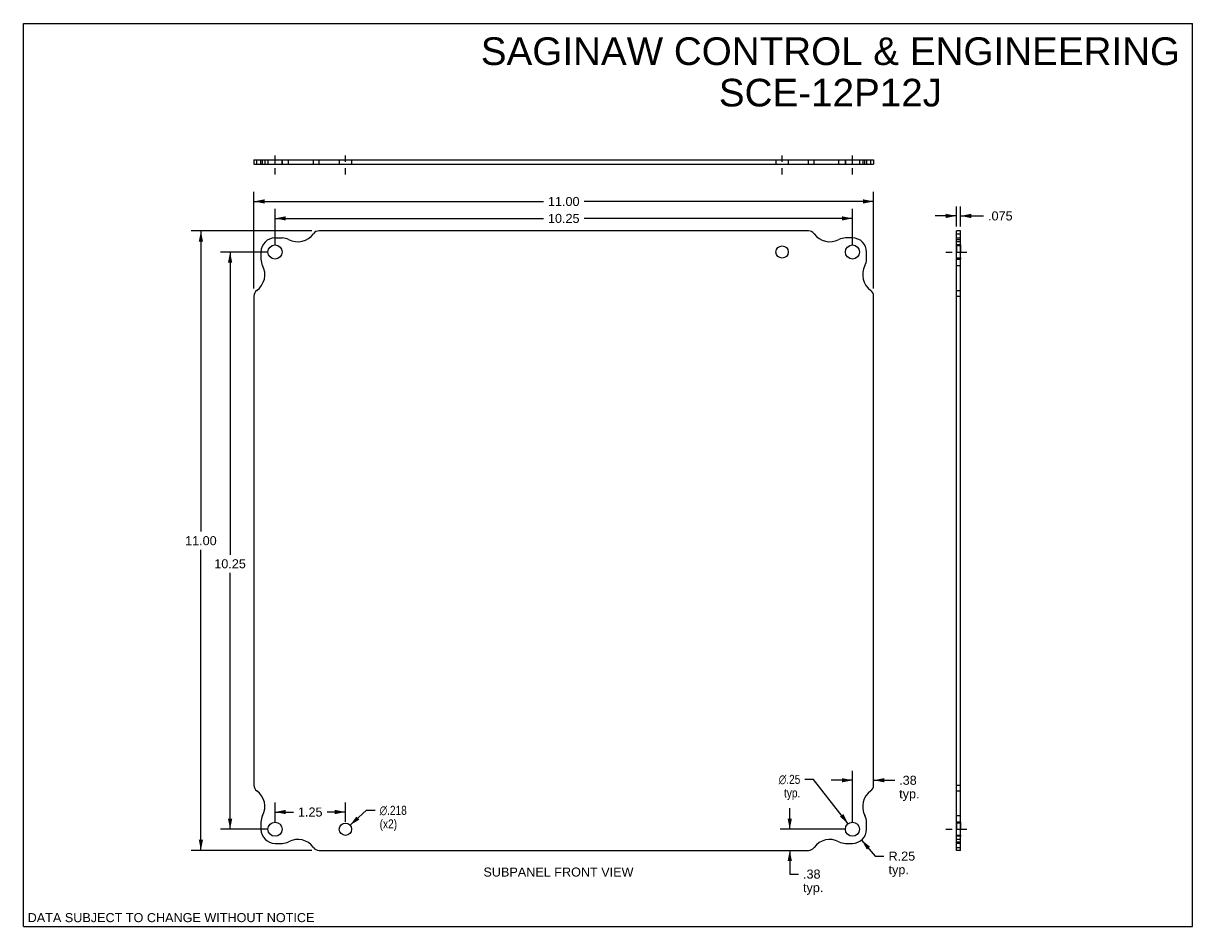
# Model space of a CAD drawing. Header units: inches. Extents: x 0 to 20.8, y 0 to 16.
import ezdxf

# ---------------------------------------------------------------- set-up
doc = ezdxf.new("R2010")
doc.units = ezdxf.units.IN
doc.header["$LTSCALE"] = 1.141509
doc.header["$MEASUREMENT"] = 0
doc.linetypes.add('DASHED', pattern=[0.2, 0.1, -0.1])
doc.linetypes.add('HIDDEN', pattern=[0.2, 0.1, -0.1])
doc.layers.get('0').update_dxf_attribs({"linetype": 'CONTINUOUS'})
for name, color, linetype in [('02___PRT_ALL_AXES', 7, 'CONTINUOUS'), ('DEFAULT_2', 8, 'HIDDEN'), ('DIMENSIONS', 7, 'CONTINUOUS')]:
    doc.layers.add(name, color=color, linetype=linetype)
doc.styles.get("Standard").update_dxf_attribs({"font": 'arial.ttf'})
doc.styles.add('TEXTSTYLE_1', font='gdt', dxfattribs={"width": 0.8})
doc.dimstyles.new('DIMSTYLE_1', dxfattribs={"dimtxt": 0.160377, "dimasz": 0.188679, "dimexe": 0.09, "dimexo": 0.07, "dimgap": 0.0425, "dimtad": 0, "dimtih": 1, "dimtoh": 1, "dimzin": 4, "dimdsep": 46, "dimtxsty": 'Standard', "dimblk": '_FILLED', "dimblk1": '_FILLED', "dimblk2": '_FILLED', "dimcen": 0.09, "dimazin": 1, "dimtfac": 1, "dimtofl": 0, "dimtmove": 0, "dimatfit": 3, "dimldrblk": '_FILLED', "dimfxl": 0, "dimtolj": 1, "dimtzin": 4, "dimarcsym": 0})
doc.dimstyles.new('DIMSTYLE_2', dxfattribs={"dimtxt": 0.160377, "dimasz": 0.188679, "dimexe": 0.09, "dimexo": 0.07, "dimgap": 0.09, "dimtad": 0, "dimtih": 1, "dimtoh": 1, "dimdec": 3, "dimzin": 4, "dimdsep": 46, "dimtxsty": 'Standard', "dimblk": '_FILLED', "dimblk1": '_FILLED', "dimblk2": '_FILLED', "dimcen": 0.09, "dimadec": 3, "dimazin": 1, "dimtfac": 1, "dimtofl": 0, "dimtmove": 0, "dimatfit": 1, "dimldrblk": '_FILLED', "dimfxl": 0, "dimtolj": 1, "dimtzin": 4, "dimarcsym": 0})
doc.dimstyles.new('DIMSTYLE_3', dxfattribs={"dimtxt": 0.160377, "dimasz": 0.188679, "dimexe": 0.09, "dimexo": 0.07, "dimgap": 0.09, "dimtad": 0, "dimtih": 1, "dimtoh": 1, "dimzin": 4, "dimdsep": 46, "dimtxsty": 'Standard', "dimblk": '_FILLED', "dimblk1": '_FILLED', "dimblk2": '_FILLED', "dimcen": 0.09, "dimazin": 1, "dimtfac": 1, "dimtofl": 0, "dimtmove": 0, "dimatfit": 1, "dimldrblk": '_FILLED', "dimfxl": 0, "dimtolj": 1, "dimtzin": 4, "dimarcsym": 0})
doc.dimstyles.new('DIMSTYLE_4', dxfattribs={"dimtxt": 0.160377, "dimasz": 0.188679, "dimexe": 0.09, "dimexo": 0.07, "dimgap": 0.09, "dimtad": 0, "dimtih": 1, "dimtoh": 1, "dimzin": 4, "dimdsep": 46, "dimtxsty": 'Standard', "dimblk": '_FILLED', "dimblk1": '_FILLED', "dimblk2": '_FILLED', "dimcen": 0.09, "dimazin": 1, "dimtfac": 1, "dimtofl": 0, "dimtmove": 0, "dimatfit": 3, "dimldrblk": '_FILLED', "dimfxl": 0, "dimtolj": 1, "dimtzin": 4, "dimarcsym": 0})
doc.dimstyles.new('DIMSTYLE_5', dxfattribs={"dimtxt": 0.160377, "dimasz": 0.188679, "dimexe": 0.09, "dimexo": 0.07, "dimgap": 0.0425, "dimtad": 0, "dimtih": 1, "dimtoh": 1, "dimdec": 3, "dimzin": 4, "dimdsep": 46, "dimtxsty": 'Standard', "dimblk": '_FILLED', "dimblk1": '_FILLED', "dimblk2": '_FILLED', "dimcen": 0.09, "dimadec": 3, "dimazin": 1, "dimtfac": 1, "dimtofl": 0, "dimtmove": 0, "dimatfit": 3, "dimldrblk": '_FILLED', "dimfxl": 0, "dimtolj": 1, "dimtzin": 4, "dimarcsym": 0})

# ---------------------------------------------------------------- blocks, each defined once
blk = doc.blocks.new('_FILLED')
at = {"color": 0, "linetype": 'ByBlock'}
blk.add_solid([(0, 0), (-1, 0.2), (-1, -0.2)], dxfattribs=at)
blk = doc.blocks.new('*D1')
at = {"layer": 'DIMENSIONS', "color": 2, "linetype": 'Continuous'}
for p, q in [((4.092, 11.328), (4.092, 13.046)), ((4.092, 12.876), (9.232, 12.876)), ((15.092, 12.876), (9.952, 12.876)), ((15.092, 11.328), (15.092, 13.046))]:
    blk.add_line(p, q, dxfattribs=at)
at = {"layer": 'DIMENSIONS', "color": 2, "linetype": 'Continuous', "xscale": 0.1886792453, "yscale": 0.1886792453, "zscale": 0.1886792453, "rotation": 180}
blk.add_blockref('_FILLED', (4.092, 12.876), dxfattribs=at)
at = {"layer": 'DIMENSIONS', "color": 2, "linetype": 'Continuous', "xscale": 0.1886792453, "yscale": 0.1886792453, "zscale": 0.1886792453}
blk.add_blockref('_FILLED', (15.092, 12.876), dxfattribs=at)
at = {"layer": 'DIMENSIONS', "color": 2, "linetype": 'Continuous', "insert": (9.592, 12.956), "char_height": 0.1604, "width": 0.56043, "attachment_point": 2, "line_spacing_factor": 0.9}
blk.add_mtext('11.00', dxfattribs=at)
blk = doc.blocks.new('*D2')
at = {"layer": 'DIMENSIONS', "color": 2, "linetype": 'Continuous'}
for p, q in [((4.467, 12.11), (4.467, 12.744)), ((14.717, 12.11), (14.717, 12.744)), ((4.467, 12.575), (9.232, 12.575)), ((14.717, 12.575), (9.952, 12.575))]:
    blk.add_line(p, q, dxfattribs=at)
at = {"layer": 'DIMENSIONS', "color": 2, "linetype": 'Continuous', "xscale": 0.1886792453, "yscale": 0.1886792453, "zscale": 0.1886792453, "rotation": 180}
blk.add_blockref('_FILLED', (4.467, 12.575), dxfattribs=at)
at = {"layer": 'DIMENSIONS', "color": 2, "linetype": 'Continuous', "xscale": 0.1886792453, "yscale": 0.1886792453, "zscale": 0.1886792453}
blk.add_blockref('_FILLED', (14.717, 12.575), dxfattribs=at)
at = {"layer": 'DIMENSIONS', "color": 2, "linetype": 'Continuous', "insert": (9.592, 12.655), "char_height": 0.1604, "width": 0.56043, "attachment_point": 2, "line_spacing_factor": 0.9}
blk.add_mtext('10.25', dxfattribs=at)
blk = doc.blocks.new('*D3')
at = {"layer": 'DIMENSIONS', "color": 2, "linetype": 'Continuous'}
for p, q in [((5.118, 12.353), (2.981, 12.353)), ((3.151, 12.353), (3.151, 7.014)), ((3.151, 1.353), (3.151, 6.693)), ((5.118, 1.353), (2.981, 1.353))]:
    blk.add_line(p, q, dxfattribs=at)
at = {"layer": 'DIMENSIONS', "color": 2, "linetype": 'Continuous', "xscale": 0.1886792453, "yscale": 0.1886792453, "zscale": 0.1886792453}
for p, rotation in [((3.151, 12.353), 90), ((3.151, 1.353), 270)]:
    blk.add_blockref('_FILLED', p, dxfattribs=dict(at, rotation=rotation))
at = {"layer": 'DIMENSIONS', "color": 2, "linetype": 'Continuous', "insert": (3.151, 6.933), "char_height": 0.1604, "width": 0.56043, "attachment_point": 2, "line_spacing_factor": 0.9}
blk.add_mtext('11.00', dxfattribs=at)
blk = doc.blocks.new('*D4')
at = {"layer": 'DIMENSIONS', "color": 2, "linetype": 'Continuous'}
for p, q in [((4.335, 11.978), (3.499, 11.978)), ((3.669, 11.978), (3.669, 6.603)), ((3.669, 1.728), (3.669, 6.282)), ((4.335, 1.728), (3.499, 1.728))]:
    blk.add_line(p, q, dxfattribs=at)
at = {"layer": 'DIMENSIONS', "color": 2, "linetype": 'Continuous', "xscale": 0.1886792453, "yscale": 0.1886792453, "zscale": 0.1886792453}
for p, rotation in [((3.669, 11.978), 90), ((3.669, 1.728), 270)]:
    blk.add_blockref('_FILLED', p, dxfattribs=dict(at, rotation=rotation))
at = {"layer": 'DIMENSIONS', "color": 2, "linetype": 'Continuous', "insert": (3.669, 6.523), "char_height": 0.1604, "width": 0.56043, "attachment_point": 2, "line_spacing_factor": 0.9}
blk.add_mtext('10.25', dxfattribs=at)
blk = doc.blocks.new('*D5')
at = {"layer": 'DIMENSIONS', "color": 2, "linetype": 'Continuous'}
for p, q in [((13.604, 1.728), (13.604, 2.106)), ((14.585, 1.728), (13.434, 1.728)), ((13.604, 1.353), (13.604, 0.933)), ((13.604, 0.933), (13.759, 0.933))]:
    blk.add_line(p, q, dxfattribs=at)
at = {"layer": 'DIMENSIONS', "color": 2, "linetype": 'Continuous', "xscale": 0.1886792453, "yscale": 0.1886792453, "zscale": 0.1886792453}
for p, rotation in [((13.604, 1.728), 270), ((13.604, 1.353), 90)]:
    blk.add_blockref('_FILLED', p, dxfattribs=dict(at, rotation=rotation))
at = {"layer": 'DIMENSIONS', "color": 2, "linetype": 'Continuous', "insert": (13.839, 1.013), "char_height": 0.1604, "width": 0.3607, "attachment_point": 1, "line_spacing_factor": 0.9}
blk.add_mtext('.38\\Ptyp.', dxfattribs=at)
blk = doc.blocks.new('*D6')
at = {"layer": 'DIMENSIONS', "color": 2, "linetype": 'Continuous'}
for p, q in [((14.717, 1.86), (14.717, 2.768)), ((14.717, 2.599), (14.34, 2.599)), ((15.092, 2.599), (15.466, 2.599))]:
    blk.add_line(p, q, dxfattribs=at)
at = {"layer": 'DIMENSIONS', "color": 2, "linetype": 'Continuous', "xscale": 0.1886792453, "yscale": 0.1886792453, "zscale": 0.1886792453}
blk.add_blockref('_FILLED', (14.717, 2.599), dxfattribs=at)
at = {"layer": 'DIMENSIONS', "color": 2, "linetype": 'Continuous', "xscale": 0.1886792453, "yscale": 0.1886792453, "zscale": 0.1886792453, "rotation": 180}
blk.add_blockref('_FILLED', (15.092, 2.599), dxfattribs=at)
at = {"layer": 'DIMENSIONS', "color": 2, "linetype": 'Continuous', "insert": (15.546, 2.679), "char_height": 0.1604, "width": 0.3607, "attachment_point": 1, "line_spacing_factor": 0.9}
blk.add_mtext('.38\\Ptyp.', dxfattribs=at)
blk = doc.blocks.new('*D7')
at = {"layer": 'DIMENSIONS', "color": 2, "linetype": 'Continuous'}
for p, q in [((5.798, 1.801), (6.089, 2.065)), ((6.089, 2.065), (6.244, 2.065))]:
    blk.add_line(p, q, dxfattribs=at)
at = {"layer": 'DIMENSIONS', "color": 2, "linetype": 'Continuous', "xscale": 0.1886792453, "yscale": 0.1886792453, "zscale": 0.1886792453, "rotation": 222.1719194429}
blk.add_blockref('_FILLED', (5.798, 1.801), dxfattribs=at)
at = {"layer": 'DIMENSIONS', "color": 2, "linetype": 'Continuous', "insert": (6.324, 2.145), "char_height": 0.16038, "width": 0.64966, "attachment_point": 1, "line_spacing_factor": 0.9, "style": 'TEXTSTYLE_1'}
blk.add_mtext('{\\fgdt;n}\\fArial;.218\\P(x2)', dxfattribs=at)
blk = doc.blocks.new('*D8')
at = {"layer": 'DIMENSIONS', "color": 2, "linetype": 'Continuous'}
for p, q in [((14.026, 2.614), (13.871, 2.614)), ((14.64, 1.827), (14.026, 2.614))]:
    blk.add_line(p, q, dxfattribs=at)
at = {"layer": 'DIMENSIONS', "color": 2, "linetype": 'Continuous', "xscale": 0.1886792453, "yscale": 0.1886792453, "zscale": 0.1886792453, "rotation": 307.9269214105}
blk.add_blockref('_FILLED', (14.64, 1.827), dxfattribs=at)
at = {"layer": 'DIMENSIONS', "color": 2, "linetype": 'Continuous', "insert": (13.791, 2.695), "char_height": 0.16038, "width": 0.52505, "attachment_point": 3, "line_spacing_factor": 0.9, "style": 'TEXTSTYLE_1'}
blk.add_mtext('{\\fgdt;n}\\fArial;.25\\Ptyp.', dxfattribs=at)
blk = doc.blocks.new('*D9')
at = {"layer": 'DIMENSIONS', "color": 2, "linetype": 'Continuous'}
for p, q in [((14.879, 1.538), (15.121, 1.252)), ((15.121, 1.252), (15.276, 1.252))]:
    blk.add_line(p, q, dxfattribs=at)
at = {"layer": 'DIMENSIONS', "color": 2, "linetype": 'Continuous', "xscale": 0.1886792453, "yscale": 0.1886792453, "zscale": 0.1886792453, "rotation": 130.2796654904}
blk.add_blockref('_FILLED', (14.879, 1.538), dxfattribs=at)
at = {"layer": 'DIMENSIONS', "color": 2, "linetype": 'Continuous', "insert": (15.357, 1.332), "char_height": 0.1604, "width": 0.47279, "attachment_point": 1, "line_spacing_factor": 0.9}
blk.add_mtext('R.25\\Ptyp.', dxfattribs=at)
blk = doc.blocks.new('*D10')
at = {"layer": 'DIMENSIONS', "color": 2, "linetype": 'Continuous'}
for p, q in [((16.561, 12.434), (16.561, 12.789)), ((16.636, 12.434), (16.636, 12.789)), ((16.561, 12.619), (16.183, 12.619)), ((16.636, 12.619), (17.043, 12.619))]:
    blk.add_line(p, q, dxfattribs=at)
at = {"layer": 'DIMENSIONS', "color": 2, "linetype": 'Continuous', "xscale": 0.1886792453, "yscale": 0.1886792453, "zscale": 0.1886792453}
blk.add_blockref('_FILLED', (16.561, 12.619), dxfattribs=at)
at = {"layer": 'DIMENSIONS', "color": 2, "linetype": 'Continuous', "xscale": 0.1886792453, "yscale": 0.1886792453, "zscale": 0.1886792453, "rotation": 180}
blk.add_blockref('_FILLED', (16.636, 12.619), dxfattribs=at)
at = {"layer": 'DIMENSIONS', "color": 2, "linetype": 'Continuous', "insert": (17.123, 12.699), "char_height": 0.1604, "width": 0.43582, "attachment_point": 1, "line_spacing_factor": 0.9}
blk.add_mtext('.075', dxfattribs=at)
blk = doc.blocks.new('*D11')
at = {"layer": 'DIMENSIONS', "color": 2, "linetype": 'Continuous'}
for p, q in [((4.467, 1.86), (4.467, 2.205)), ((5.717, 1.86), (5.717, 2.205)), ((4.467, 2.035), (4.794, 2.035)), ((5.717, 2.035), (5.39, 2.035))]:
    blk.add_line(p, q, dxfattribs=at)
at = {"layer": 'DIMENSIONS', "color": 2, "linetype": 'Continuous', "xscale": 0.1886792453, "yscale": 0.1886792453, "zscale": 0.1886792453, "rotation": 180}
blk.add_blockref('_FILLED', (4.467, 2.035), dxfattribs=at)
at = {"layer": 'DIMENSIONS', "color": 2, "linetype": 'Continuous', "xscale": 0.1886792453, "yscale": 0.1886792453, "zscale": 0.1886792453}
blk.add_blockref('_FILLED', (5.717, 2.035), dxfattribs=at)
at = {"layer": 'DIMENSIONS', "color": 2, "linetype": 'Continuous', "insert": (5.092, 2.115), "char_height": 0.1604, "width": 0.43582, "attachment_point": 2, "line_spacing_factor": 0.9}
blk.add_mtext('1.25', dxfattribs=at)

msp = doc.modelspace()

# ---------------------------------------------------------------- linework, layer by layer
at = {"color": 7, "linetype": 'Continuous'}
for p, q in [((0, 0), (0, 16.0377)), ((0, 16.0377), (20.7547, 16.0377)), ((20.7547, 0), (20.7547, 16.0377)), ((4.092, 13.6154), (4.092, 13.5404)), ((4.092, 13.6154), (15.092, 13.6154)), ((4.1437, 13.5404), (4.1437, 13.6154)), ((4.217, 13.5404), (4.217, 13.6154)), ((4.467, 13.5404), (4.467, 13.6154)), ((4.592, 13.5404), (4.592, 13.6154)), ((4.7089, 13.5404), (4.7089, 13.6154)), ((5.1485, 13.5404), (5.1485, 13.6154)), ((5.2498, 13.5404), (5.2498, 13.6154)), ((13.9342, 13.5404), (13.9342, 13.6154)), ((14.0354, 13.5404), (14.0354, 13.6154)), ((14.475, 13.5404), (14.475, 13.6154)), ((14.592, 13.5404), (14.592, 13.6154)), ((14.717, 13.5404), (14.717, 13.6154)), ((14.967, 13.6154), (14.967, 13.5404)), ((15.0403, 13.5404), (15.0403, 13.6154)), ((15.092, 13.6154), (15.092, 13.5404)), ((16.6356, 12.3533), (16.5606, 12.3533)), ((16.5606, 12.3016), (16.6356, 12.3016)), ((16.6356, 1.3533), (16.6356, 12.3533)), ((16.5606, 12.2283), (16.6356, 12.2283)), ((16.5606, 11.9783), (16.6356, 11.9783)), ((16.5606, 11.8533), (16.6356, 11.8533)), ((16.5606, 11.7363), (16.6356, 11.7363)), ((16.5606, 11.2967), (16.6356, 11.2967)), ((16.5606, 11.1955), (16.6356, 11.1955)), ((16.5606, 2.511), (16.6356, 2.511)), ((16.5606, 2.4098), (16.6356, 2.4098)), ((16.5606, 1.9702), (16.6356, 1.9702)), ((16.5606, 1.8533), (16.6356, 1.8533)), ((16.5606, 1.7283), (16.6356, 1.7283)), ((16.6356, 1.4783), (16.5606, 1.4783)), ((16.5606, 1.405), (16.6356, 1.405)), ((16.6356, 1.3533), (16.5606, 1.3533)), ((0, 0), (20.7547, 0))]:
    msp.add_line(p, q, dxfattribs=at)
at = {"color": 3, "linetype": 'Continuous'}
for p, q in [((4.092, 13.5404), (15.092, 13.5404)), ((13.9342, 12.3533), (5.2498, 12.3533)), ((16.5606, 1.3533), (16.5606, 12.3533)), ((4.467, 12.2283), (4.592, 12.2283)), ((14.717, 12.2283), (14.592, 12.2283)), ((4.217, 11.9783), (4.217, 11.8533)), ((14.967, 11.8533), (14.967, 11.9783)), ((4.092, 11.1955), (4.092, 2.511)), ((15.092, 2.511), (15.092, 11.1955)), ((4.217, 1.8533), (4.217, 1.7283)), ((14.967, 1.7283), (14.967, 1.8533)), ((4.467, 1.4783), (4.592, 1.4783)), ((14.592, 1.4783), (14.717, 1.4783)), ((5.2498, 1.3533), (13.9342, 1.3533))]:
    msp.add_line(p, q, dxfattribs=at)
for centre, radius, start, end in [((4.8698, 12.5033), 0.344, 242.10891, 324.1013), ((5.2498, 12.2283), 0.125, 90, 144.1013), ((13.9342, 12.2283), 0.125, 35.8987, 90), ((14.3141, 12.5033), 0.344, 215.8987, 297.89109), ((4.467, 11.9783), 0.25, 90, 180), ((4.592, 11.9783), 0.25, 62.10891, 90), ((14.592, 11.9783), 0.25, 90, 117.89109), ((14.717, 11.9783), 0.25, 0, 90), ((4.467, 11.8533), 0.25, 180, 207.89109), ((14.717, 11.8533), 0.25, 332.10891, 360), ((3.942, 11.5754), 0.344, 305.8987, 27.89109), ((15.242, 11.5754), 0.344, 152.10891, 234.1013), ((4.217, 11.1955), 0.125, 125.8987, 180), ((14.967, 11.1955), 0.125, 0, 54.1013), ((4.217, 2.511), 0.125, 180, 234.1013), ((14.967, 2.511), 0.125, 305.8987, 360), ((3.942, 2.1311), 0.344, 332.10891, 54.1013), ((15.242, 2.1311), 0.344, 125.8987, 207.89109), ((4.467, 1.8533), 0.25, 152.10891, 180), ((14.717, 1.8533), 0.25, 0, 27.89109), ((4.467, 1.7283), 0.25, 180, 270), ((14.717, 1.7283), 0.25, 270, 360), ((4.592, 1.7283), 0.25, 270, 297.89109), ((4.8698, 1.2033), 0.344, 35.8987, 117.89109), ((14.3141, 1.2033), 0.344, 62.10891, 144.1013), ((14.592, 1.7283), 0.25, 242.10891, 270), ((5.2498, 1.4783), 0.125, 215.8987, 270), ((13.9342, 1.4783), 0.125, 270, 324.1013)]:
    msp.add_arc(centre, radius, start, end, dxfattribs=at)
at = {"layer": '02___PRT_ALL_AXES', "color": 2, "linetype": 'DASHED'}
for p, q in [((4.467, 13.3517), (4.467, 13.8041)), ((5.717, 13.3517), (5.717, 13.8041)), ((13.467, 13.3517), (13.467, 13.8041)), ((14.717, 13.3517), (14.717, 13.8041)), ((16.3719, 11.9783), (16.5606, 11.9783)), ((16.6356, 11.9783), (16.8242, 11.9783)), ((16.3719, 1.7283), (16.5606, 1.7283)), ((16.6356, 1.7283), (16.8242, 1.7283))]:
    msp.add_line(p, q, dxfattribs=at)
at = {"layer": '02___PRT_ALL_AXES', "color": 8, "linetype": 'HIDDEN'}
for p, q in [((4.342, 13.6154), (4.342, 13.5404)), ((4.342, 13.6154), (4.592, 13.6154)), ((4.342, 13.5404), (4.592, 13.5404)), ((4.592, 13.6154), (4.592, 13.5404)), ((5.608, 13.6154), (5.608, 13.5404)), ((5.608, 13.6154), (5.826, 13.6154)), ((5.608, 13.5404), (5.826, 13.5404)), ((5.826, 13.6154), (5.826, 13.5404)), ((13.358, 13.6154), (13.576, 13.6154)), ((13.358, 13.6154), (13.358, 13.5404)), ((13.358, 13.5404), (13.576, 13.5404)), ((13.576, 13.6154), (13.576, 13.5404)), ((14.592, 13.6154), (14.842, 13.6154)), ((14.592, 13.6154), (14.592, 13.5404)), ((14.592, 13.5404), (14.842, 13.5404)), ((14.842, 13.6154), (14.842, 13.5404)), ((16.5606, 12.1033), (16.5606, 11.8533)), ((16.6356, 12.1033), (16.5606, 12.1033)), ((16.6356, 12.0873), (16.5606, 12.0873)), ((16.6356, 12.1033), (16.6356, 11.8533)), ((16.5606, 11.9783), (16.6356, 11.9783)), ((16.6356, 11.8693), (16.5606, 11.8693)), ((16.6356, 11.8533), (16.5606, 11.8533)), ((16.6356, 1.8533), (16.5606, 1.8533)), ((16.5606, 1.8533), (16.5606, 1.6033)), ((16.6356, 1.8373), (16.5606, 1.8373)), ((16.5606, 1.7283), (16.6356, 1.7283)), ((16.6356, 1.8533), (16.6356, 1.6033)), ((16.6356, 1.6193), (16.5606, 1.6193)), ((16.6356, 1.6033), (16.5606, 1.6033))]:
    msp.add_line(p, q, dxfattribs=at)
at = {"layer": '02___PRT_ALL_AXES', "color": 3, "linetype": 'Continuous'}
for centre, radius in [((4.467, 11.9783), 0.125), ((13.467, 11.9783), 0.109), ((14.717, 11.9783), 0.125), ((4.467, 1.7283), 0.125), ((5.717, 1.7283), 0.109), ((14.717, 1.7283), 0.125)]:
    msp.add_circle(centre, radius, dxfattribs=at)
at = {"layer": 'DEFAULT_2', "color": 8, "linetype": 'HIDDEN'}
for p, q in [((4.246, 13.5404), (4.246, 13.6154)), ((4.286, 13.6154), (4.286, 13.5404)), ((14.898, 13.6154), (14.898, 13.5404)), ((14.9379, 13.5404), (14.9379, 13.6154)), ((16.5606, 12.1992), (16.6356, 12.1992)), ((16.6356, 12.1593), (16.5606, 12.1593)), ((16.6356, 1.5473), (16.5606, 1.5473)), ((16.5606, 1.5073), (16.6356, 1.5073))]:
    msp.add_line(p, q, dxfattribs=at)

# ---------------------------------------------------------------- texts
at = {"layer": 'DIMENSIONS', "color": 2, "linetype": 'Continuous', "attachment_point": 2, "line_spacing_factor": 0.9}
for s, insert, char_height, width in [('SAGINAW CONTROL & ENGINEERING\\PSCE-12P12J', (14.3257, 15.7894), 0.490566, 12.389984), ('SUBPANEL FRONT VIEW', (9.4982, 1.0491), 0.160377, 2.658448), ('DATA SUBJECT TO CHANGE WITHOUT NOTICE', (2.6213, 0.2399), 0.160377, 5.080802)]:
    msp.add_mtext(s, dxfattribs=dict(at, insert=insert, char_height=char_height, width=width))

# ---------------------------------------------------------------- dimensions: what is measured, and where the dimension line sits
at = {"layer": 'DIMENSIONS', "color": 2, "linetype": 'Continuous'}
for base, p1, p2, angle, picture, middle in [((4.092, 12.8761), (15.092, 11.2576), (4.092, 11.2576), 180, '*D1', (9.5988, 12.8752)), ((4.467, 12.5745), (14.717, 12.0403), (4.467, 12.0403), 180, '*D2', (9.5994, 12.5736)), ((3.1506, 1.3533), (5.1877, 12.3533), (5.1877, 1.3533), 270, '*D3', (3.1574, 6.8524)), ((3.6691, 11.9783), (4.4049, 1.7283), (4.4049, 11.9783), 90, '*D4', (3.6765, 6.4418))]:
    dim = msp.add_linear_dim(base=base, p1=p1, p2=p2, angle=angle, dimstyle='DIMSTYLE_1', dxfattribs=at)
    dim.commit()
    dim.dimension.update_dxf_attribs({"geometry": picture, "text_midpoint": middle, "dimtype": 160})
for base, p1, p2, dimstyle, picture, middle in [((16.6356, 12.6193), (16.5606, 12.3636), (16.6356, 12.3636), 'DIMSTYLE_5', '*D10', (17.3459, 12.6184)), ((5.717, 2.035), (4.467, 1.7903), (5.717, 1.7903), 'DIMSTYLE_1', '*D11', (5.0995, 2.0341))]:
    dim = msp.add_linear_dim(base=base, p1=p1, p2=p2, dimstyle=dimstyle, dxfattribs=at)
    dim.commit()
    dim.dimension.update_dxf_attribs({"geometry": picture, "text_midpoint": middle, "dimtype": 160})
for base, p1, p2, angle, picture, middle in [((14.7169667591, 2.5985116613), (15.0919667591, 2.5110458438), (14.7169667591, 1.7903368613), 180, '*D6', (15.7265338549, 2.4782286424)), ((13.6035450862, 1.7282613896), (13.934182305, 1.3532613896), (14.6548912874, 1.7282613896), 90, '*D5', (14.0197441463, 0.8126218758))]:
    dim = msp.add_linear_dim(base=base, p1=p1, p2=p2, angle=angle, text='<>\\Ptyp.', dimstyle='DIMSTYLE_1', dxfattribs=at)
    dim.commit()
    dim.dimension.update_dxf_attribs({"geometry": picture, "text_midpoint": middle, "dimtype": 160})
for p1, p2, text, dimstyle, picture, middle in [((14.6401, 1.8269), (14.7938, 1.6297), '%%c<>\\Ptyp.', 'DIMSTYLE_3', '*D8', (13.5281, 2.4941)), ((5.7978, 1.8014), (5.6362, 1.6551), '%%c<>\\P(x2)', 'DIMSTYLE_2', '*D7', (6.6493, 1.9447))]:
    dim = msp.add_diameter_dim_2p(p1=p1, p2=p2, text=text, dimstyle=dimstyle, override={"dimpost": '<>'}, dxfattribs=at)
    dim.commit()
    dim.dimension.update_dxf_attribs({"geometry": picture, "text_midpoint": middle, "dimtype": 163})
dim = msp.add_radius_dim(center=(14.717, 1.7283), mpoint=(14.8786, 1.5375), text='R<>\\Ptyp.', dimstyle='DIMSTYLE_4', override={"dimpost": '<>'}, dxfattribs=at)
dim.commit()
dim.dimension.update_dxf_attribs({"geometry": '*D9', "text_midpoint": (15.5929, 1.1316), "dimtype": 164})

doc.saveas('drawing.dxf')
